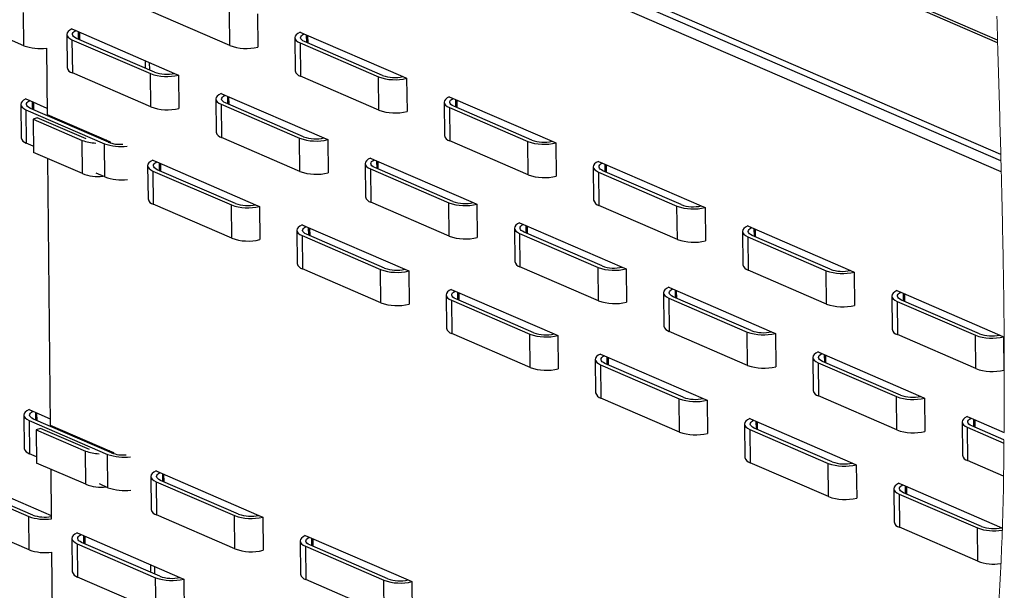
# Paper-space layout 'Sheet3' of a CAD drawing. Header units: inches. Extents: x 0.5 to 19.2, y -4 to 10.7.
# Tile 16 of 27: x 10.3 to 12.1, y 4.3 to 5.3. Entities that reach past the tile are written whole.
import ezdxf

# ---------------------------------------------------------------- set-up
doc = ezdxf.new("R2010")
doc.units = ezdxf.units.IN
doc.header["$MEASUREMENT"] = 0

psp = doc.layouts.new('Sheet3')

# ---------------------------------------------------------------- linework, layer by layer
at = {"color": 7, "linetype": 'Continuous', "lineweight": 25}
for p, q in [((12.1139975, 5.2891421), (10.2394135, 6.1014536)), ((12.1138569, 5.2939394), (10.239813, 6.1060169)), ((12.1197067, 5.087243), (10.2415018, 5.9011236)), ((12.1200021, 5.0759237), (10.3793612, 5.8301937)), ((12.1205172, 5.0557816), (10.3924123, 5.8046195)), ((10.3571605, 5.2838001), (10.2157222, 5.3450895)), ((10.3571605, 5.2838001), (10.356534, 5.3438992)), ((10.7286289, 5.2839653), (10.5871906, 5.3452547)), ((10.7286289, 5.2839653), (10.7280025, 5.3440644)), ((10.7786967, 5.341506), (10.7793232, 5.2814069)), ((10.4440205, 5.3140869), (10.4509637, 5.3110782)), ((10.4509637, 5.3110782), (10.6293527, 5.2337771)), ((10.4346342, 5.3042395), (10.4352607, 5.2441405)), ((10.4441634, 5.2946161), (10.5856017, 5.2333268)), ((10.4441634, 5.2946161), (10.4447899, 5.2345171)), ((10.5928697, 5.2360047), (10.4520728, 5.297016)), ((10.4583242, 5.2943071), (10.4581819, 5.3079503)), ((10.8462205, 5.2983312), (10.846847, 5.2382322)), ((10.8556069, 5.3081786), (10.8625501, 5.3051699)), ((10.8625501, 5.3051699), (11.040939, 5.2278687)), ((10.8699105, 5.2883987), (10.8697683, 5.302042)), ((10.3978864, 5.279495), (10.3991352, 5.1597066)), ((10.8557497, 5.2887078), (10.9971881, 5.2274184)), ((10.8557497, 5.2887078), (10.8563762, 5.2286088)), ((11.004456, 5.2300963), (10.8636591, 5.2911076)), ((10.5759895, 5.2569009), (10.5761317, 5.2432577)), ((10.5836392, 5.253586), (10.5837814, 5.2399428)), ((10.5862282, 5.1732278), (10.4447899, 5.2345171)), ((10.5862282, 5.1732278), (10.5856017, 5.2333268)), ((10.6293527, 5.2337771), (10.6362959, 5.2307683)), ((10.6362959, 5.2307683), (10.6369224, 5.1706694)), ((10.9978145, 5.1673195), (10.8563762, 5.2286088)), ((10.9978145, 5.1673195), (10.9971881, 5.2274184)), ((11.040939, 5.2278687), (11.0478823, 5.22486)), ((11.0478823, 5.22486), (11.0485088, 5.1647611)), ((10.3609797, 5.1875511), (10.3679229, 5.1845424)), ((10.7038198, 5.1875936), (10.7044462, 5.1274946)), ((10.7132061, 5.197441), (10.7201493, 5.1944322)), ((10.7201493, 5.1944322), (10.8985383, 5.1171312)), ((10.7275097, 5.1776612), (10.7273675, 5.1913044)), ((11.1247924, 5.1915326), (11.1317356, 5.1885239)), ((11.1317356, 5.1885239), (11.3101246, 5.1112228)), ((10.3515933, 5.1777037), (10.3522198, 5.1176048)), ((10.3679229, 5.1845424), (10.3990167, 5.1710686)), ((10.5098288, 5.1094689), (10.3690319, 5.1704802)), ((10.3752833, 5.1677713), (10.3751411, 5.1814146)), ((10.7133489, 5.1779702), (10.8547873, 5.116681)), ((10.7133489, 5.1779702), (10.7139754, 5.1178712)), ((10.8620552, 5.1193588), (10.7212583, 5.1803701)), ((11.1154061, 5.1816854), (11.1160326, 5.1215863)), ((11.1249353, 5.172062), (11.2663736, 5.1107726)), ((11.1249353, 5.172062), (11.1255618, 5.1119629)), ((11.2736416, 5.1134504), (11.1328447, 5.1744617)), ((11.1390961, 5.1717528), (11.1389539, 5.1853961)), ((10.3611225, 5.1680804), (10.5025608, 5.1067911)), ((10.3611225, 5.1680804), (10.361749, 5.1079814)), ((10.3814481, 5.1537893), (10.3738595, 5.1512503)), ((10.3738595, 5.1512503), (10.462443, 5.1128646)), ((10.3738595, 5.1512503), (10.374486, 5.0911514)), ((10.4697109, 5.1155424), (10.3814481, 5.1537893)), ((10.3991352, 5.1597066), (10.506194, 5.1133149)), ((10.8554138, 5.0565819), (10.7139754, 5.1178712)), ((10.8554138, 5.0565819), (10.8547873, 5.116681)), ((10.8985383, 5.1171312), (10.9054815, 5.1141225)), ((10.3743675, 5.1025134), (10.361749, 5.1079814)), ((10.4630695, 5.0527655), (10.462443, 5.1128646)), ((10.506194, 5.1133149), (10.5025042, 5.1126428)), ((10.5031873, 5.046692), (10.5025608, 5.1067911)), ((10.506194, 5.1133149), (10.5131372, 5.1103062)), ((10.5096431, 5.1095494), (10.5131372, 5.1103062)), ((10.5131372, 5.1103062), (10.5131587, 5.1082433)), ((10.9054815, 5.1141225), (10.906108, 5.0540235)), ((11.2670001, 5.0506735), (11.1255618, 5.1119629)), ((11.2670001, 5.0506735), (11.2663736, 5.1107726)), ((11.3101246, 5.1112228), (11.3170679, 5.1082141)), ((11.3170679, 5.1082141), (11.3176944, 5.0481151)), ((10.4630695, 5.0527655), (10.374486, 5.0911514)), ((10.3999649, 5.0801106), (10.4049825, 4.5987826)), ((10.9823917, 5.0807951), (10.9893349, 5.0777863)), ((10.580661, 5.0671314), (10.5812875, 5.0070325)), ((10.5900474, 5.0769788), (10.5969906, 5.0739701)), ((10.5969906, 5.0739701), (10.7753795, 4.996669)), ((10.604351, 5.0571989), (10.6042088, 5.0708421)), ((10.9730053, 5.0709477), (10.9736318, 5.0108487)), ((10.9893349, 5.0777863), (11.1677239, 5.0004852)), ((11.1312408, 5.0027129), (10.990444, 5.0637242)), ((10.9966953, 5.0610153), (10.9965531, 5.0746585)), ((11.3845917, 5.0650393), (11.3852182, 5.0049404)), ((11.393978, 5.0748867), (11.4009212, 5.071878)), ((11.4009212, 5.071878), (11.5793102, 4.9945769)), ((11.4082817, 5.0551069), (11.4081394, 5.0687501)), ((10.5031873, 5.046692), (10.4877125, 5.0533978)), ((10.5901902, 5.057508), (10.7316285, 4.9962187)), ((10.5901902, 5.057508), (10.5908167, 4.9974091)), ((10.7388965, 4.9988965), (10.5980996, 5.0599078)), ((10.9825345, 5.0613243), (11.1239728, 5.0000349)), ((10.9825345, 5.0613243), (10.983161, 5.0012253)), ((11.3941209, 5.0554159), (11.5355592, 4.9941267)), ((11.3941209, 5.0554159), (11.3947474, 4.995317)), ((11.5428271, 4.9968045), (11.4020303, 5.0578158)), ((10.7322551, 4.9361197), (10.5908167, 4.9974091)), ((10.7322551, 4.9361197), (10.7316285, 4.9962187)), ((10.7753795, 4.996669), (10.7823228, 4.9936603)), ((10.7823228, 4.9936603), (10.7829493, 4.9335612)), ((11.1245994, 4.939936), (10.983161, 5.0012253)), ((11.1245994, 4.939936), (11.1239728, 5.0000349)), ((11.1677239, 5.0004852), (11.174667, 4.9974765)), ((11.174667, 4.9974765), (11.1752936, 4.9373776)), ((11.5361857, 4.9340276), (11.3947474, 4.995317)), ((11.5361857, 4.9340276), (11.5355592, 4.9941267)), ((11.5793102, 4.9945769), (11.5862534, 4.9915683)), ((11.5862534, 4.9915683), (11.58688, 4.9314692)), ((10.859233, 4.9603329), (10.8661762, 4.9573242)), ((10.8661762, 4.9573242), (11.0445651, 4.8800231)), ((11.2515773, 4.9641491), (11.2585205, 4.9611404)), ((11.2585205, 4.9611404), (11.4369094, 4.8838393)), ((11.2658809, 4.9443694), (11.2657387, 4.9580126)), ((11.6631636, 4.9582408), (11.6701068, 4.9552322)), ((10.8498466, 4.9504855), (10.8504731, 4.8903866)), ((10.8593758, 4.9408621), (11.0008141, 4.8795728)), ((10.8593758, 4.9408621), (10.8600023, 4.8807632)), ((11.0080821, 4.8822506), (10.8672852, 4.943262)), ((10.8735366, 4.9405531), (10.8733944, 4.9541963)), ((11.2421909, 4.9543019), (11.2428174, 4.8942028)), ((11.2517201, 4.9446784), (11.3931584, 4.8833891)), ((11.2517201, 4.9446784), (11.2523466, 4.8845794)), ((11.4004264, 4.8860669), (11.2596295, 4.9470783)), ((11.6537773, 4.9483935), (11.6544037, 4.8882946)), ((11.6633064, 4.93877), (11.8047448, 4.8774808)), ((11.6633064, 4.93877), (11.663933, 4.8786711)), ((11.6701068, 4.9552322), (11.8484957, 4.8779311)), ((11.8120127, 4.8801586), (11.6712159, 4.9411699)), ((11.6774672, 4.938461), (11.6773251, 4.9521042)), ((11.0014406, 4.8194738), (10.8600023, 4.8807632)), ((11.0014406, 4.8194738), (11.0008141, 4.8795728)), ((11.0445651, 4.8800231), (11.0515084, 4.8770144)), ((11.0515084, 4.8770144), (11.0521348, 4.8169154)), ((11.3937849, 4.8232902), (11.2523466, 4.8845794)), ((11.3937849, 4.8232902), (11.3931584, 4.8833891)), ((11.4369094, 4.8838393), (11.4438526, 4.8808306)), ((11.4438526, 4.8808306), (11.4444791, 4.8207317)), ((11.8053712, 4.8173818), (11.663933, 4.8786711)), ((11.8053712, 4.8173818), (11.8047448, 4.8774808)), ((11.8484957, 4.8779311), (11.855439, 4.8749224)), ((11.855439, 4.8749224), (11.8560655, 4.8148233)), ((11.1190322, 4.8338396), (11.1196587, 4.7737406)), ((11.1284185, 4.843687), (11.1353618, 4.8406783)), ((11.1353618, 4.8406783), (11.3137507, 4.7633772)), ((11.1427222, 4.8239072), (11.14258, 4.8375504)), ((11.5113765, 4.837656), (11.5120029, 4.7775569)), ((11.5207628, 4.8475032), (11.5277061, 4.8444945)), ((11.5277061, 4.8444945), (11.706095, 4.7671934)), ((11.5350664, 4.8277234), (11.5349243, 4.8413668)), ((11.9229628, 4.8317476), (11.9235894, 4.7716485)), ((11.9323492, 4.841595), (11.9392923, 4.8385863)), ((11.9392923, 4.8385863), (12.1176814, 4.7612852)), ((11.9466529, 4.8218151), (11.9465106, 4.8354584)), ((11.1285614, 4.8242162), (11.2699997, 4.762927)), ((11.1285614, 4.8242162), (11.1291879, 4.7641171)), ((11.2772676, 4.7656048), (11.1364708, 4.8266161)), ((11.5209056, 4.8280326), (11.662344, 4.7667432)), ((11.5209056, 4.8280326), (11.5215322, 4.7679335)), ((11.669612, 4.769421), (11.5288151, 4.8304324)), ((11.9324921, 4.8221242), (12.0739303, 4.7608349)), ((11.9324921, 4.8221242), (11.9331185, 4.7620251)), ((12.0811983, 4.7635127), (11.9404014, 4.824524)), ((11.2706262, 4.7028279), (11.1291879, 4.7641171)), ((11.2706262, 4.7028279), (11.2699997, 4.762927)), ((11.3137507, 4.7633772), (11.320694, 4.7603685)), ((11.320694, 4.7603685), (11.3213204, 4.7002695)), ((11.6629705, 4.7066441), (11.5215322, 4.7679335)), ((11.6629705, 4.7066441), (11.662344, 4.7667432)), ((11.706095, 4.7671934), (11.7130383, 4.7641848)), ((11.7130383, 4.7641848), (11.7136647, 4.7040857)), ((12.0745569, 4.7007359), (11.9331185, 4.7620251)), ((12.0745569, 4.7007359), (12.0739303, 4.7608349)), ((12.1176814, 4.7612852), (12.1246247, 4.7582765)), ((12.1246247, 4.7582765), (12.1252511, 4.6981775)), ((11.3976041, 4.7270411), (11.4045473, 4.7240323)), ((11.7899484, 4.7308573), (11.7968917, 4.7278487)), ((11.7968917, 4.7278487), (11.9752806, 4.6505476)), ((11.3882178, 4.7171937), (11.3888443, 4.6570947)), ((11.397747, 4.7075703), (11.5391853, 4.6462809)), ((11.397747, 4.7075703), (11.3983734, 4.6474713)), ((11.4045473, 4.7240323), (11.5829363, 4.6467312)), ((11.5464532, 4.6489589), (11.4056564, 4.7099702)), ((11.4119078, 4.7072613), (11.4117656, 4.7209045)), ((11.7805621, 4.72101), (11.7811885, 4.6609111)), ((11.7900912, 4.7113865), (11.9315295, 4.6500973)), ((11.7900912, 4.7113865), (11.7907178, 4.6512876)), ((11.9387975, 4.6527751), (11.7980006, 4.7137864)), ((11.804252, 4.7110775), (11.8041098, 4.7247209)), ((11.5398118, 4.586182), (11.3983734, 4.6474713)), ((11.5398118, 4.586182), (11.5391853, 4.6462809)), ((11.5829363, 4.6467312), (11.5898795, 4.6437225)), ((11.5898795, 4.6437225), (11.590506, 4.5836236)), ((11.9321561, 4.5899983), (11.7907178, 4.6512876)), ((11.9321561, 4.5899983), (11.9315295, 4.6500973)), ((11.9752806, 4.6505476), (11.9822238, 4.6475389)), ((11.9822238, 4.6475389), (11.9828504, 4.5874398)), ((10.366827, 4.6266272), (10.3737702, 4.6236186)), ((10.3737702, 4.6236186), (10.404864, 4.6101446)), ((10.3811306, 4.6068474), (10.3809884, 4.6204906)), ((10.3574406, 4.6167799), (10.3580671, 4.556681)), ((10.3669698, 4.6071564), (10.5084082, 4.5458672)), ((10.3669698, 4.6071564), (10.3675963, 4.5470575)), ((10.5156761, 4.548545), (10.3748792, 4.6095563)), ((11.6574033, 4.6005479), (11.6580298, 4.5404488)), ((11.6667897, 4.6103951), (11.673733, 4.6073864)), ((11.673733, 4.6073864), (11.8521219, 4.5300853)), ((11.6810933, 4.5906154), (11.6809511, 4.6042586)), ((12.0497476, 4.6043641), (12.0503742, 4.5442652)), ((12.0591339, 4.6142115), (12.0660772, 4.6112028)), ((12.0660772, 4.6112028), (12.1255463, 4.585433)), ((12.0734377, 4.5944316), (12.0732954, 4.6080749)), ((10.3872954, 4.5928653), (10.3797068, 4.5903265)), ((10.3797068, 4.5903265), (10.4682903, 4.5519407)), ((10.3797068, 4.5903265), (10.3803333, 4.5302274)), ((10.4755582, 4.5546186), (10.3872954, 4.5928653)), ((10.4049825, 4.5987826), (10.5120413, 4.552391)), ((11.6669326, 4.5909244), (11.8083708, 4.5296351)), ((11.6669326, 4.5909244), (11.6675591, 4.5308254)), ((11.8156388, 4.5323129), (11.6748419, 4.5933243)), ((12.0592769, 4.5947407), (12.125321, 4.5661218)), ((12.0592769, 4.5947407), (12.0599033, 4.5346418)), ((12.1253935, 4.5719177), (12.0671862, 4.5971405)), ((10.4689168, 4.4918417), (10.4682903, 4.5519407)), ((10.5120413, 4.552391), (10.5083515, 4.551719)), ((10.5120413, 4.552391), (10.5189845, 4.5493823)), ((10.5154904, 4.5486254), (10.5189845, 4.5493823)), ((10.5189845, 4.5493823), (10.519006, 4.5473195)), ((10.3802148, 4.5415896), (10.3675963, 4.5470575)), ((10.4689168, 4.4918417), (10.3803333, 4.5302274)), ((10.5090347, 4.4857681), (10.5084082, 4.5458672)), ((11.8089974, 4.4695361), (11.6675591, 4.5308254)), ((11.8089974, 4.4695361), (11.8083708, 4.5296351)), ((11.8521219, 4.5300853), (11.8590651, 4.5270766)), ((12.1243307, 4.5067235), (12.0599033, 4.5346418)), ((10.4058122, 4.5191868), (10.4067453, 4.4296717)), ((10.5958947, 4.5160549), (10.6028379, 4.5130462)), ((10.6028379, 4.5130462), (10.7812269, 4.4357451)), ((11.8590651, 4.5270766), (11.8596915, 4.4669777)), ((10.2245836, 4.4950261), (10.3660219, 4.4337368)), ((10.231384, 4.5114882), (10.4066843, 4.4355254)), ((10.3732899, 4.4364147), (10.232493, 4.497426)), ((10.5865083, 4.5062075), (10.5871348, 4.4461085)), ((10.5960375, 4.4965841), (10.7374758, 4.4352947)), ((10.5960375, 4.4965841), (10.596664, 4.4364851)), ((10.7447438, 4.4379727), (10.6039469, 4.498984)), ((10.6101983, 4.4962751), (10.6100561, 4.5099183)), ((10.5090347, 4.4857681), (10.4935598, 4.4924738)), ((11.926589, 4.483902), (11.9272154, 4.4238029)), ((11.9359752, 4.4937492), (11.9429185, 4.4907405)), ((11.9429185, 4.4907405), (12.1213074, 4.4134394)), ((12.0848243, 4.415667), (11.9440276, 4.4766784)), ((11.9502789, 4.4739695), (11.9501367, 4.4876128)), ((11.9361181, 4.4742786), (12.0775565, 4.4129892)), ((11.9361181, 4.4742786), (11.9367446, 4.4141795)), ((10.3666484, 4.3736378), (10.2252101, 4.4349272)), ((10.3666484, 4.3736378), (10.3660219, 4.4337368)), ((10.7381023, 4.3751958), (10.596664, 4.4364851)), ((10.7381023, 4.3751958), (10.7374758, 4.4352947)), ((10.7812269, 4.4357451), (10.7881701, 4.4327363)), ((10.7881701, 4.4327363), (10.7887966, 4.3726374)), ((12.0781829, 4.3528903), (11.9367446, 4.4141795)), ((12.0781829, 4.3528903), (12.0775565, 4.4129892)), ((12.1213074, 4.4134394), (12.1217739, 4.4132373)), ((10.4441221, 4.3940772), (10.4447486, 4.3339781)), ((10.4535084, 4.4039245), (10.4604516, 4.4009159)), ((10.4604516, 4.4009159), (10.6388406, 4.3236148)), ((10.4678121, 4.3841447), (10.4676698, 4.3977879)), ((10.8556939, 4.3895616), (10.8563204, 4.3294626)), ((10.8650802, 4.399409), (10.8720235, 4.3964002)), ((10.8720235, 4.3964002), (11.0504124, 4.3190991)), ((10.8793839, 4.3796292), (10.8792417, 4.3932724)), ((10.4536513, 4.3844537), (10.5950896, 4.3231644)), ((10.4536513, 4.3844537), (10.4542778, 4.3243547)), ((10.6023576, 4.3258423), (10.4615607, 4.3868536)), ((10.8652231, 4.3799382), (11.0066614, 4.3186488)), ((10.8652231, 4.3799382), (10.8658496, 4.3198392)), ((11.0139293, 4.3213266), (10.8731325, 4.3823381)), ((10.4073743, 4.3693326), (10.4086085, 4.250937)), ((10.5854774, 4.3467386), (10.5856196, 4.3330953)), ((10.5931271, 4.3434236), (10.5932693, 4.3297804)), ((10.5957161, 4.2630655), (10.4542778, 4.3243547)), ((10.5957161, 4.2630655), (10.5950896, 4.3231644)), ((10.6388406, 4.3236148), (10.6457838, 4.3206059)), ((10.6457838, 4.3206059), (10.6464103, 4.260507)), ((11.0072879, 4.2585499), (10.8658496, 4.3198392)), ((11.0072879, 4.2585499), (11.0066614, 4.3186488)), ((11.0504124, 4.3190991), (11.0573557, 4.3160904)), ((11.0573557, 4.3160904), (11.0579822, 4.2559915))]:
    psp.add_line(p, q, dxfattribs=at)
at = {"color": 8, "linetype": 'Continuous', "lineweight": 25}
for p, q in [((10.4552907, 5.3092032), (10.4554329, 5.2955599)), ((10.8668771, 5.3032948), (10.8670193, 5.2896516)), ((10.7244763, 5.1925573), (10.7246185, 5.178914)), ((11.1360626, 5.186649), (11.1362049, 5.1730057)), ((10.3722499, 5.1826674), (10.3723921, 5.1690242)), ((10.6013176, 5.0720951), (10.6014598, 5.0584519)), ((10.9936619, 5.0759113), (10.9938041, 5.0622681)), ((11.4052482, 5.0700031), (11.4053905, 5.0563599)), ((11.2628475, 4.9592655), (11.2629896, 4.9456222)), ((10.8705031, 4.9554492), (10.8706454, 4.9418059)), ((11.6744337, 4.9533572), (11.674576, 4.9397138)), ((11.1396887, 4.8388032), (11.139831, 4.82516)), ((11.532033, 4.8426196), (11.5321752, 4.8289764)), ((11.9436194, 4.8367112), (11.9437617, 4.823068)), ((11.8012186, 4.7259737), (11.8013608, 4.7123305)), ((11.4088743, 4.7221573), (11.4090166, 4.7085141)), ((10.3780972, 4.6217434), (10.3782394, 4.6081002)), ((11.6780599, 4.6055114), (11.6782021, 4.5918682)), ((12.0704042, 4.6093278), (12.0705463, 4.5956845)), ((10.6071649, 4.5111711), (10.6073071, 4.4975279)), ((11.9472454, 4.4888656), (11.9473877, 4.4752223)), ((10.4647786, 4.3990407), (10.4649208, 4.3853975)), ((10.8763505, 4.3945252), (10.8764927, 4.380882))]:
    psp.add_line(p, q, dxfattribs=at)
at = {"color": 7, "linetype": 'Continuous', "lineweight": 18, "flags": 128}
psp.add_lwpolyline([(12.1255463, 4.585433), (12.1256119, 4.5919108), (12.1256723, 4.5983926), (12.1257279, 4.6048783), (12.1257786, 4.6113681), (12.1258245, 4.6178618), (12.1258657, 4.6243595), (12.1259021, 4.630861), (12.1259367, 4.6380174), (12.1259658, 4.6451785), (12.1259894, 4.6523444), (12.1260074, 4.6595148), (12.12602, 4.66669), (12.1260274, 4.6738699), (12.1260294, 4.6810545), (12.1260262, 4.6882437), (12.1260178, 4.6954375), (12.1260043, 4.7026358), (12.1259861, 4.7097102), (12.1259633, 4.7167889), (12.1259355, 4.7238721), (12.1259033, 4.7309596), (12.1258656, 4.7381805), (12.1258232, 4.7454058), (12.1257761, 4.7526356), (12.1257243, 4.75987), (12.1256682, 4.7671088), (12.1256085, 4.7742227), (12.1255447, 4.7813407), (12.1254766, 4.7884629), (12.1254045, 4.7955895), (12.1253266, 4.8028659), (12.1252445, 4.8101466), (12.1251582, 4.8174316), (12.125068, 4.8247212), (12.1249737, 4.8320148), (12.1248754, 4.8393129), (12.1247734, 4.8466152), (12.1246676, 4.8539057), (12.1245582, 4.8612006), (12.1244451, 4.8684996), (12.1243284, 4.8758028), (12.1242081, 4.8831103), (12.1240867, 4.8902913), (12.1239619, 4.8974762), (12.1238337, 4.9046652), (12.1237026, 4.9118581), (12.1235421, 4.9204262), (12.1233776, 4.929), (12.1232086, 4.9375793), (12.1230355, 4.946164), (12.1228585, 4.9547542), (12.1226774, 4.9633499), (12.1224926, 4.9719511), (12.122304, 4.9805575), (12.1221117, 4.9891694), (12.1219159, 4.9977867), (12.1217167, 5.0064093), (12.1215142, 5.015037), (12.1213201, 5.0231768), (12.1211235, 5.0313211), (12.120924, 5.0394699), (12.1207219, 5.0476235), (12.1205172, 5.0557816), (12.120347, 5.0624925), (12.1201753, 5.0692065), (12.1200021, 5.0759237), (12.1198548, 5.0815823), (12.1197067, 5.087243), (12.1194694, 5.0962331), (12.1192296, 5.1052285), (12.1189874, 5.1142292), (12.1187429, 5.1232353), (12.1184964, 5.1322467), (12.1182478, 5.1412632), (12.1179972, 5.150285), (12.1177195, 5.1602149), (12.1174398, 5.1701512), (12.1171581, 5.1800936), (12.1168747, 5.1900421), (12.1165898, 5.1999968), (12.1163032, 5.2099575), (12.1160154, 5.2199243), (12.1157265, 5.2298971), (12.1154365, 5.2398758), (12.1151457, 5.2498604), (12.1148593, 5.2596724), (12.1145724, 5.2694901), (12.1142851, 5.2793133), (12.1139975, 5.2891421), (12.1138569, 5.2939394), (12.1135396, 5.304789), (12.1132223, 5.3156452), (12.1129052, 5.3265079), (12.1125887, 5.3373772)], dxfattribs=at)
at = {"color": 7, "linetype": 'Continuous', "lineweight": 25, "flags": 128}
for points in [[(10.4440205, 5.3140869), (10.4399968, 5.3118907), (10.4370357, 5.3094694), (10.4352294, 5.3068982), (10.434634, 5.3042571), (10.4352681, 5.3016283), (10.4371119, 5.2990935), (10.440108, 5.2967317), (10.4441634, 5.2946161)], [(10.4520728, 5.297016), (10.4491456, 5.2985319), (10.4469473, 5.3002199), (10.445541, 5.3020314), (10.4449673, 5.3039143), (10.4452427, 5.3058143), (10.4463591, 5.307677), (10.4482846, 5.3094486), (10.4509637, 5.3110782)], [(10.8556069, 5.3081786), (10.8515831, 5.3059824), (10.8486221, 5.303561), (10.8468158, 5.3009899), (10.8462204, 5.2983488), (10.8468544, 5.29572), (10.8486982, 5.2931852), (10.8516944, 5.2908233), (10.8557497, 5.2887078)], [(10.8636591, 5.2911076), (10.860732, 5.2926236), (10.8585336, 5.2943116), (10.8571274, 5.2961231), (10.8565537, 5.298006), (10.856829, 5.299906), (10.8579455, 5.3017686), (10.859871, 5.3035403), (10.8625501, 5.3051699)], [(10.3609797, 5.1875511), (10.356956, 5.1853549), (10.3539949, 5.1829336), (10.3521886, 5.1803625), (10.3515932, 5.1777213), (10.3522272, 5.1750925), (10.354071, 5.1725578), (10.3570672, 5.1701959), (10.3611225, 5.1680804)], [(10.7132061, 5.197441), (10.7091824, 5.1952448), (10.7062213, 5.1928235), (10.704415, 5.1902523), (10.7038196, 5.1876112), (10.7044536, 5.1849824), (10.7062974, 5.1824476), (10.7092936, 5.1800857), (10.7133489, 5.1779702)], [(10.7212583, 5.1803701), (10.7183312, 5.181886), (10.7161328, 5.183574), (10.7147266, 5.1853854), (10.7141529, 5.1872684), (10.7144283, 5.1891684), (10.7155447, 5.1910311), (10.7174702, 5.1928027), (10.7201493, 5.1944322)], [(11.1247924, 5.1915326), (11.1207687, 5.1893364), (11.1178077, 5.1869152), (11.1160014, 5.184344), (11.115406, 5.1817028), (11.11604, 5.179074), (11.1178838, 5.1765393), (11.1208799, 5.1741774), (11.1249353, 5.172062)], [(11.1328447, 5.1744617), (11.1299175, 5.1759778), (11.1277191, 5.1776657), (11.1263129, 5.1794772), (11.1257392, 5.1813601), (11.1260146, 5.1832601), (11.1271311, 5.1851228), (11.1290566, 5.1868943), (11.1317356, 5.1885239)], [(10.3690319, 5.1704802), (10.3661048, 5.1719962), (10.3639064, 5.1736842), (10.3625002, 5.1754957), (10.3619265, 5.1773786), (10.3622018, 5.1792786), (10.3633183, 5.1811412), (10.3652438, 5.1829128), (10.3679229, 5.1845424)], [(10.9823917, 5.0807951), (10.9783679, 5.078599), (10.9754069, 5.0761775), (10.9736006, 5.0736063), (10.9730051, 5.0709653), (10.9736392, 5.0683365), (10.975483, 5.0658017), (10.9784792, 5.0634398), (10.9825345, 5.0613243)], [(10.5900474, 5.0769788), (10.5860237, 5.0747826), (10.5830626, 5.0723613), (10.5812563, 5.0697901), (10.5806609, 5.067149), (10.5812949, 5.0645202), (10.5831387, 5.0619855), (10.5861349, 5.0596236), (10.5901902, 5.057508)], [(10.5980996, 5.0599078), (10.5951725, 5.0614238), (10.5929741, 5.0631119), (10.5915679, 5.0649233), (10.5909942, 5.0668062), (10.5912695, 5.0687063), (10.592386, 5.0705689), (10.5943115, 5.0723405), (10.5969906, 5.0739701)], [(10.990444, 5.0637242), (10.9875167, 5.0652401), (10.9853184, 5.0669281), (10.9839122, 5.0687396), (10.9833385, 5.0706224), (10.9836138, 5.0725225), (10.9847303, 5.0743851), (10.9866558, 5.0761567), (10.9893349, 5.0777863)], [(11.393978, 5.0748867), (11.3899543, 5.0726906), (11.3869933, 5.0702693), (11.3851869, 5.0676981), (11.3845916, 5.0650569), (11.3852256, 5.0624281), (11.3870694, 5.0598935), (11.3900655, 5.0575316), (11.3941209, 5.0554159)], [(11.4020303, 5.0578158), (11.3991031, 5.0593317), (11.3969047, 5.0610198), (11.3954985, 5.0628313), (11.3949248, 5.0647142), (11.3952002, 5.0666142), (11.3963167, 5.0684769), (11.3982422, 5.0702484), (11.4009212, 5.071878)], [(10.859233, 4.9603329), (10.8552092, 4.9581367), (10.8522482, 4.9557154), (10.8504418, 4.9531442), (10.8498464, 4.9505031), (10.8504805, 4.9478743), (10.8523243, 4.9453395), (10.8553205, 4.9429776), (10.8593758, 4.9408621)], [(10.8672852, 4.943262), (10.864358, 4.9447779), (10.8621597, 4.9464659), (10.8607534, 4.9482775), (10.8601798, 4.9501602), (10.8604551, 4.9520604), (10.8615716, 4.953923), (10.8634971, 4.9556946), (10.8661762, 4.9573242)], [(11.2515773, 4.9641491), (11.2475535, 4.9619529), (11.2445924, 4.9595316), (11.2427861, 4.9569605), (11.2421907, 4.9543195), (11.2428248, 4.9516906), (11.2446686, 4.9491558), (11.2476648, 4.9467939), (11.2517201, 4.9446784)], [(11.2596295, 4.9470783), (11.2567023, 4.9485943), (11.254504, 4.9502822), (11.2530978, 4.9520937), (11.2525241, 4.9539766), (11.2527994, 4.9558766), (11.2539159, 4.9577393), (11.2558413, 4.9595108), (11.2585205, 4.9611404)], [(11.6631636, 4.9582408), (11.6591399, 4.9560447), (11.6561788, 4.9536234), (11.6543725, 4.9510522), (11.6537771, 4.9484111), (11.6544112, 4.9457822), (11.6562549, 4.9432474), (11.6592511, 4.9408855), (11.6633064, 4.93877)], [(11.6712159, 4.9411699), (11.6682886, 4.9426859), (11.6660904, 4.9443738), (11.664684, 4.9461854), (11.6641104, 4.9480682), (11.6643857, 4.9499684), (11.6655023, 4.951831), (11.6674277, 4.9536026), (11.6701068, 4.9552322)], [(11.1284185, 4.843687), (11.1243948, 4.8414908), (11.1214337, 4.8390694), (11.1196274, 4.8364982), (11.119032, 4.8338572), (11.1196661, 4.8312284), (11.1215099, 4.8286936), (11.124506, 4.8263317), (11.1285614, 4.8242162)], [(11.1364708, 4.8266161), (11.1335436, 4.828132), (11.1313453, 4.82982), (11.129939, 4.8316314), (11.1293653, 4.8335143), (11.1296407, 4.8354145), (11.1307572, 4.837277), (11.1326827, 4.8390487), (11.1353618, 4.8406783)], [(11.5207628, 4.8475032), (11.5167391, 4.8453071), (11.513778, 4.8428858), (11.5119717, 4.8403146), (11.5113763, 4.8376734), (11.5120103, 4.8350448), (11.5138541, 4.83251), (11.5168504, 4.8301481), (11.5209056, 4.8280326)], [(11.5288151, 4.8304324), (11.5258879, 4.8319484), (11.5236896, 4.8336363), (11.5222833, 4.8354478), (11.5217096, 4.8373307), (11.521985, 4.8392307), (11.5231014, 4.8410934), (11.5250269, 4.8428649), (11.5277061, 4.8444945)], [(11.9323492, 4.841595), (11.9283255, 4.8393988), (11.9253644, 4.8369774), (11.9235581, 4.8344062), (11.9229627, 4.8317652), (11.9235967, 4.8291364), (11.9254406, 4.8266016), (11.9284366, 4.8242397), (11.9324921, 4.8221242)], [(11.9404014, 4.824524), (11.9374743, 4.82604), (11.9352759, 4.8277279), (11.9338697, 4.8295394), (11.9332959, 4.8314223), (11.9335714, 4.8333225), (11.9346878, 4.835185), (11.9366134, 4.8369567), (11.9392923, 4.8385863)], [(11.3976041, 4.7270411), (11.3935804, 4.724845), (11.3906193, 4.7224235), (11.388813, 4.7198523), (11.3882176, 4.7172113), (11.3888517, 4.7145825), (11.3906955, 4.7120477), (11.3936916, 4.7096858), (11.397747, 4.7075703)], [(11.7899484, 4.7308573), (11.7859246, 4.7286612), (11.7829636, 4.7262399), (11.7811573, 4.7236687), (11.7805618, 4.7210276), (11.781196, 4.7183987), (11.7830397, 4.7158641), (11.7860359, 4.7135022), (11.7900912, 4.7113865)], [(11.7980006, 4.7137864), (11.7950734, 4.7153023), (11.7928751, 4.7169905), (11.7914689, 4.7188019), (11.7908953, 4.7206848), (11.7911705, 4.7225849), (11.792287, 4.7244475), (11.7942125, 4.7262191), (11.7968917, 4.7278487)], [(11.4056564, 4.7099702), (11.4027292, 4.7114861), (11.4005308, 4.7131741), (11.3991246, 4.7149856), (11.3985509, 4.7168684), (11.3988263, 4.7187685), (11.3999428, 4.7206311), (11.4018682, 4.7224028), (11.4045473, 4.7240323)], [(10.366827, 4.6266272), (10.3628033, 4.6244311), (10.3598422, 4.6220098), (10.3580359, 4.6194385), (10.3574405, 4.6167975), (10.3580745, 4.6141686), (10.3599183, 4.6116338), (10.3629145, 4.6092719), (10.3669698, 4.6071564)], [(10.3748792, 4.6095563), (10.3719521, 4.6110722), (10.3697537, 4.6127602), (10.3683475, 4.6145717), (10.3677738, 4.6164546), (10.3680491, 4.6183547), (10.3691656, 4.6202172), (10.3710911, 4.621989), (10.3737702, 4.6236186)], [(11.6667897, 4.6103951), (11.6627659, 4.6081989), (11.6598049, 4.6057776), (11.6579986, 4.6032065), (11.6574031, 4.6005655), (11.6580372, 4.5979366), (11.659881, 4.5954018), (11.6628771, 4.5930399), (11.6669326, 4.5909244)], [(11.6748419, 4.5933243), (11.6719148, 4.5948402), (11.6697164, 4.5965282), (11.6683102, 4.5983397), (11.6677364, 4.6002226), (11.6680119, 4.6021226), (11.6691283, 4.6039852), (11.6710538, 4.6057568), (11.673733, 4.6073864)], [(12.0591339, 4.6142115), (12.0551103, 4.6120153), (12.0521491, 4.609594), (12.0503428, 4.6070228), (12.0497475, 4.6043817), (12.0503815, 4.6017529), (12.0522252, 4.5992181), (12.0552215, 4.5968563), (12.0592769, 4.5947407)], [(12.0671862, 4.5971405), (12.0642591, 4.5986565), (12.0620607, 4.6003444), (12.0606545, 4.602156), (12.0600808, 4.6040389), (12.0603561, 4.605939), (12.0614726, 4.6078016), (12.063398, 4.6095732), (12.0660772, 4.6112028)], [(10.5958947, 4.5160549), (10.591871, 4.5138587), (10.5889099, 4.5114373), (10.5871036, 4.5088661), (10.5865082, 4.5062251), (10.5871422, 4.5035963), (10.588986, 4.5010615), (10.5919822, 4.4986996), (10.5960375, 4.4965841)], [(10.6039469, 4.498984), (10.6010197, 4.5004999), (10.5988214, 4.5021879), (10.5974152, 4.5039993), (10.5968415, 4.5058822), (10.5971168, 4.5077823), (10.5982333, 4.5096449), (10.6001588, 4.5114166), (10.6028379, 4.5130462)], [(11.9359752, 4.4937492), (11.9319516, 4.4915531), (11.9289904, 4.4891318), (11.9271841, 4.4865606), (11.9265888, 4.4839194), (11.9272228, 4.4812908), (11.9290666, 4.4787559), (11.9320628, 4.4763941), (11.9361181, 4.4742786)], [(11.9440276, 4.4766784), (11.9411003, 4.4781944), (11.9389021, 4.4798823), (11.9374957, 4.4816938), (11.9369221, 4.4835767), (11.9371974, 4.4854767), (11.9383139, 4.4873394), (11.9402394, 4.4891109), (11.9429185, 4.4907405)], [(10.4535084, 4.4039245), (10.4494847, 4.4017284), (10.4465236, 4.3993069), (10.4447173, 4.3967358), (10.4441219, 4.3940948), (10.444756, 4.3914659), (10.4465998, 4.3889311), (10.4495959, 4.3865692), (10.4536513, 4.3844537)], [(10.4615607, 4.3868536), (10.4586335, 4.3883696), (10.4564352, 4.3900575), (10.4550289, 4.391869), (10.4544552, 4.3937519), (10.4547306, 4.3956519), (10.455847, 4.3975146), (10.4577725, 4.3992863), (10.4604516, 4.4009159)], [(10.8650802, 4.399409), (10.8610565, 4.3972129), (10.8580955, 4.3947914), (10.8562891, 4.3922202), (10.8556938, 4.3895792), (10.8563278, 4.3869504), (10.8581716, 4.3844156), (10.8611678, 4.3820537), (10.8652231, 4.3799382)], [(10.8731325, 4.3823381), (10.8702053, 4.383854), (10.868007, 4.385542), (10.8666008, 4.3873535), (10.866027, 4.3892363), (10.8663024, 4.3911364), (10.8674189, 4.392999), (10.8693444, 4.3947706), (10.8720235, 4.3964002)]]:
    psp.add_lwpolyline(points, dxfattribs=at)
at = {"color": 7, "linetype": 'Continuous', "lineweight": 25}
for centre, radius, start, end in [((10.3860928, 5.3627123), 0.0840489, 249.8650807, 278.0662919), ((10.7582604, 5.3675779), 0.0887078, 250.486202, 283.7355227), ((10.447887, 5.2471135), 0.0129716, 193.249649, 256.1866118), ((10.6152331, 5.3169393), 0.0887078, 250.4862053, 283.7355194), ((10.6149819, 5.2982869), 0.0660911, 250.4534164, 282.5586335), ((10.8594734, 5.2412053), 0.0129717, 193.2500042, 256.186422), ((11.0268195, 5.311031), 0.0887079, 250.4862116, 283.735513), ((11.0265684, 5.2923791), 0.0660916, 250.4534368, 282.5583872), ((10.6158595, 5.2568389), 0.0887064, 250.4859385, 283.7357862), ((11.0274459, 5.2509306), 0.0887064, 250.4859388, 283.7357859), ((10.3648459, 5.1205776), 0.0129714, 193.2489944, 256.1872768), ((10.7170728, 5.1304678), 0.0129719, 193.2504432, 256.1857626), ((10.8844186, 5.2002921), 0.0887065, 250.4859418, 283.7357829), ((10.8841675, 5.1816409), 0.0660909, 250.4533938, 282.5586527), ((11.1286586, 5.1245591), 0.0129713, 193.2487801, 256.1874256), ((10.4891643, 5.183224), 0.0752627, 249.2040444, 268.4613443), ((10.5319121, 5.1895357), 0.0877962, 250.46935, 277.7293466), ((10.5309794, 5.1665845), 0.060906, 249.6798267, 274.7224847), ((11.296005, 5.1943835), 0.0887063, 250.4859136, 283.735811), ((11.2957539, 5.1757327), 0.0660912, 250.453445, 282.5586085), ((10.4916432, 5.130395), 0.0827212, 249.7924067, 275.7670357), ((10.5321554, 5.1257294), 0.0841787, 249.8715509, 278.3271457), ((10.8850451, 5.140193), 0.0887064, 250.4859262, 283.7357985), ((11.2966316, 5.1342875), 0.0887092, 250.4864785, 283.7352462), ((10.9862583, 5.0138219), 0.0129718, 193.2502611, 256.1859447), ((10.5939137, 5.0100053), 0.0129714, 193.249113, 256.187203), ((10.7612599, 5.0798298), 0.0887064, 250.4859351, 283.7357895), ((10.7610088, 5.0611786), 0.0660909, 250.4533938, 282.5586527), ((11.1536043, 5.0836489), 0.0887092, 250.4864724, 283.7352522), ((11.1533534, 5.0649961), 0.0660921, 250.4534461, 282.5581484), ((11.3978442, 5.0079132), 0.0129713, 193.2487801, 256.1874256), ((11.5651905, 5.0777378), 0.0887064, 250.4859388, 283.7357859), ((11.5649395, 5.0590868), 0.0660912, 250.4534331, 282.5586204), ((11.1542307, 5.0235472), 0.0887065, 250.4859448, 283.7357798), ((10.7618864, 5.0197308), 0.0887065, 250.4859418, 283.7357829), ((11.5658171, 5.0176388), 0.0887065, 250.4859448, 283.7357798), ((10.8630991, 4.8933593), 0.0129713, 193.2487801, 256.1874256), ((11.2554435, 4.8971756), 0.0129713, 193.2487801, 256.1874256), ((11.4225389, 4.9483525), 0.0660944, 250.4542413, 282.5578122), ((11.66703, 4.8912676), 0.0129716, 193.2496944, 256.1869523), ((11.0304455, 4.9631839), 0.0887064, 250.4859315, 283.7357931), ((11.0301944, 4.9445325), 0.0660907, 250.4533545, 282.5586849), ((11.4227897, 4.9670002), 0.0887064, 250.4859388, 283.7357859), ((11.8343761, 4.9610918), 0.0887063, 250.4859307, 283.7357856), ((11.834125, 4.9424409), 0.0660911, 250.4534303, 282.5586232), ((11.0310719, 4.9030849), 0.0887064, 250.4859388, 283.7357859), ((11.4234162, 4.9069013), 0.0887064, 250.4859388, 283.7357859), ((11.8350026, 4.9009931), 0.0887067, 250.4859589, 283.7357741), ((11.1322853, 4.7767139), 0.012972, 193.2506253, 256.1855804), ((11.2996311, 4.8465381), 0.0887065, 250.4859448, 283.7357798), ((11.2993799, 4.8278871), 0.0660911, 250.4534303, 282.5586232), ((11.5246292, 4.78053), 0.0129716, 193.2497473, 256.1868993), ((11.6919754, 4.8503545), 0.0887067, 250.4859589, 283.7357741), ((11.6917244, 4.831705), 0.0660928, 250.4538353, 282.5582182), ((11.9362158, 4.7746217), 0.0129718, 193.2500753, 256.1856895), ((12.1035617, 4.8444462), 0.0887067, 250.4859589, 283.7357741), ((12.1033106, 4.8257952), 0.0660913, 250.4534597, 282.5585937), ((11.3002575, 4.786439), 0.0887064, 250.4859388, 283.7357859), ((11.6926021, 4.7902594), 0.0887105, 250.4867369, 283.7349794), ((12.1041882, 4.7843468), 0.0887063, 250.4859307, 283.7357856), ((11.4014707, 4.6600679), 0.0129718, 193.2502611, 256.1859447), ((11.7938146, 4.6638839), 0.0129713, 193.2489659, 256.1876808), ((11.5688168, 4.7298947), 0.088709, 250.486451, 283.7352653), ((11.5685658, 4.7112422), 0.0660922, 250.453458, 282.5581365), ((11.9611609, 4.7337087), 0.0887067, 250.4859735, 283.7357595), ((11.9609098, 4.7150574), 0.0660911, 250.4534303, 282.5586232), ((11.5694431, 4.6697931), 0.0887064, 250.4859315, 283.7357931), ((11.9617876, 4.6736125), 0.0887094, 250.4864926, 283.7352404), ((10.3706931, 4.5596537), 0.0129712, 193.2486841, 256.187584), ((10.4950116, 4.6223), 0.0752625, 249.2040263, 268.4613625), ((10.5368267, 4.6056582), 0.0609037, 249.6790343, 274.7226412), ((10.5377605, 4.6286193), 0.0878035, 250.4703076, 277.7279823), ((11.6706557, 4.5434214), 0.0129711, 193.2483584, 256.1882882), ((11.8380022, 4.6132464), 0.0887067, 250.4859589, 283.7357741), ((11.8377513, 4.5945985), 0.0660944, 250.4542384, 282.557815), ((12.0630002, 4.5472379), 0.0129712, 193.2485944, 256.1871705), ((10.4974899, 4.5694663), 0.0827164, 249.7916429, 275.767796), ((10.5380026, 4.5648039), 0.0841771, 249.8712667, 278.3274273), ((11.8386287, 4.553147), 0.0887062, 250.4859041, 283.7358122), ((10.5997614, 4.4490817), 0.0129719, 193.2504564, 256.1857493), ((10.3953742, 4.5164889), 0.0878036, 250.4703085, 277.7279818), ((10.3953167, 4.4984408), 0.0658212, 250.4489127, 279.9627055), ((10.7671073, 4.5189087), 0.0887092, 250.4864754, 283.7352492), ((10.7668561, 4.500255), 0.0660912, 250.4534391, 282.5586144), ((11.9398416, 4.426776), 0.0129716, 193.2496944, 256.1869523), ((12.1069859, 4.4958814), 0.0879614, 250.4534941, 279.5846962), ((12.1069368, 4.4779526), 0.0660944, 250.4542384, 282.557815), ((10.3955808, 4.4525493), 0.0840483, 249.8648716, 278.0662979), ((10.7677337, 4.4588069), 0.0887064, 250.4859351, 283.7357895), ((12.1068933, 4.4306837), 0.0829222, 249.7429509, 278.543442), ((10.4573751, 4.3369514), 0.0129719, 193.2503895, 256.1858713), ((10.6247211, 4.4067783), 0.0887092, 250.4864721, 283.7352525), ((10.6244698, 4.3881245), 0.0660911, 250.4534164, 282.5586335), ((10.8689466, 4.3324355), 0.0129714, 193.2492637, 256.1871625), ((11.0362928, 4.4022612), 0.0887076, 250.4861693, 283.7355553), ((11.0360419, 4.3836123), 0.0660944, 250.4542384, 282.557815)]:
    psp.add_arc(centre, radius, start, end, dxfattribs=at)
at = {"color": 7, "linetype": 'Continuous', "lineweight": 18}
psp.add_arc((7.3324934, 4.5783716), 4.7929045, 351.5698774, 359.9228475, dxfattribs=at)

doc.saveas('drawing.dxf')
